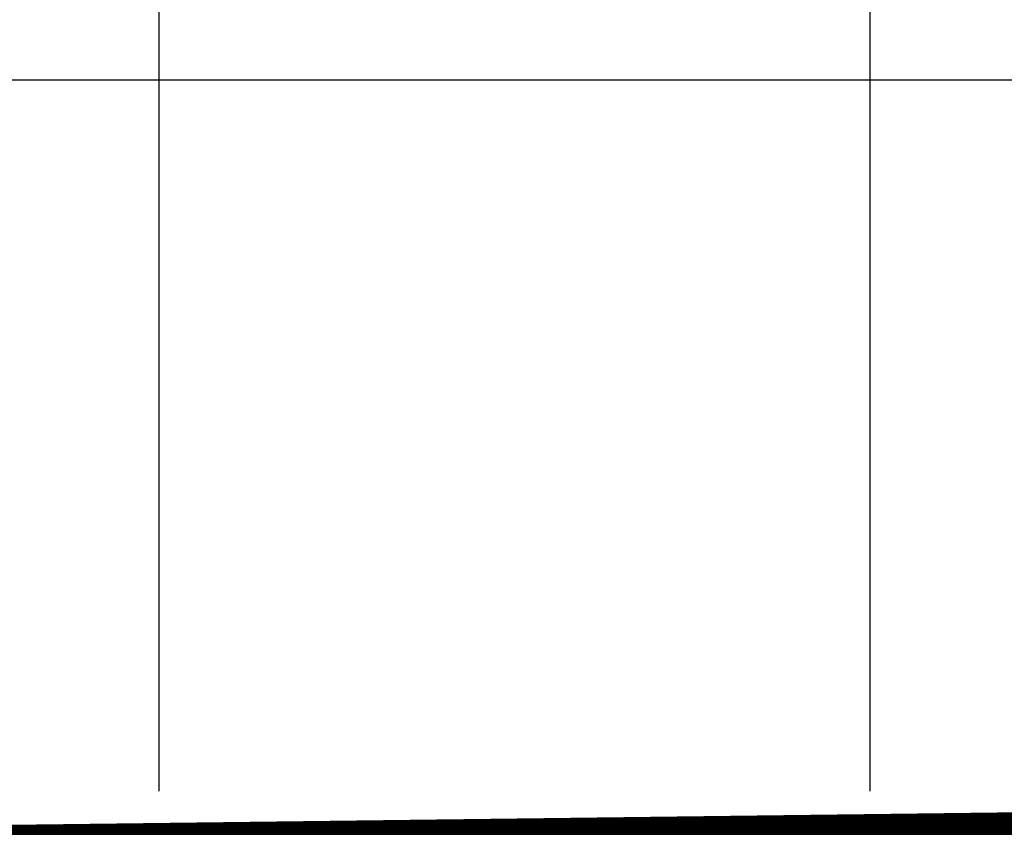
# Model space of a CAD drawing. Header units: millimetres. Extents: x -64078 to -62795, y 13127 to 13405.
# Tile 6 of 51: x -63782 to -63755, y 13173 to 13195. Entities that reach past the tile are written whole.
import ezdxf

# ---------------------------------------------------------------- set-up
doc = ezdxf.new("R2010")
doc.units = ezdxf.units.MM
doc.header["$LTSCALE"] = 1000
doc.header["$MEASUREMENT"] = 0
doc.linetypes.add('X3', pattern=[5, 4, -1])
for name, color, linetype in [('DLSS', 4, 'Continuous'), ('PUB_TEXT', 7, 'Continuous'), ('方格网', 252, 'Continuous')]:
    doc.layers.add(name, color=color, linetype=linetype)
doc.styles.add('_TCH_DIM', font='SIMPLEX', dxfattribs={"bigfont": 'GBCBIG'})

msp = doc.modelspace()

# ---------------------------------------------------------------- linework, layer by layer
at = {"layer": 'DLSS', "linetype": 'X3', "const_width": 0.8, "flags": 128}
msp.add_lwpolyline([(-63736.603, 13170.765), (-63750.914, 13172.817), (-63900.251, 13170.952), (-64065.296, 13180.066)], dxfattribs=at)
at = {"layer": '方格网'}
for p, q in [((-63778.542, 13173.771), (-63778.542, 13380.854)), ((-63758.542, 13173.771), (-63758.542, 13380.854)), ((-64058.542, 13193.771), (-63698.542, 13193.771))]:
    msp.add_line(p, q, dxfattribs=at)

# ---------------------------------------------------------------- texts
at = {"layer": 'PUB_TEXT', "linetype": 'Continuous', "style": '_TCH_DIM'}
msp.add_text('高杆女贞', height=6.7518, rotation=341.3032, dxfattribs=at).set_placement((-63816.331, 13190.511, 0.189))

doc.saveas('drawing.dxf')
